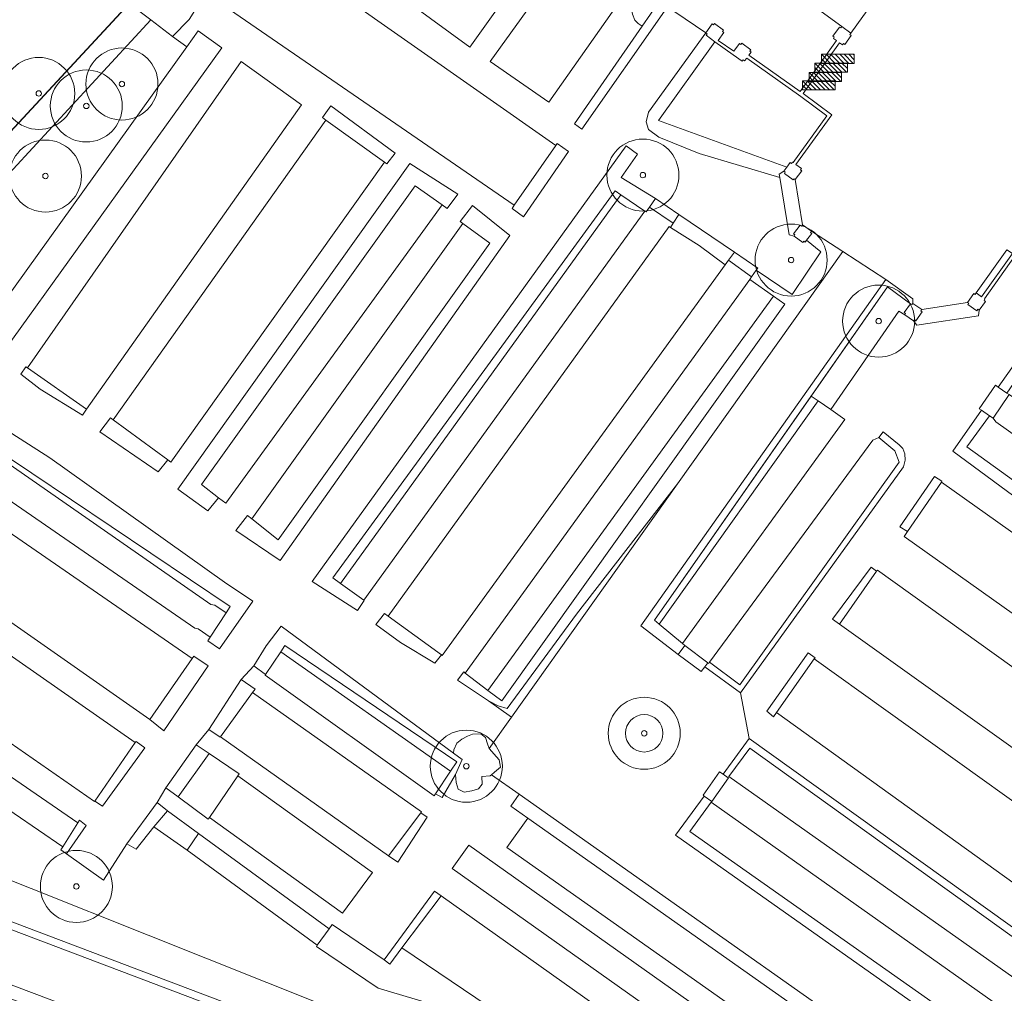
# Model space of a CAD drawing. Header units: metres. Extents: x 187482 to 189800, y 333582 to 335019.
# Tile 207 of 256: x 189531 to 189599, y 334055 to 334123. Entities that reach past the tile are written whole.
import ezdxf

# ---------------------------------------------------------------- set-up
doc = ezdxf.new("R2010")
doc.units = ezdxf.units.M
doc.layers.get('0').update_dxf_attribs({"color": 252, "lineweight": 18})
for name, color, linetype, lineweight in [('B-WE-GR-BEPLANTING_CULTUUR_BODEMBEDEKKER-GV', 252, 'Continuous', 18), ('B-WE-GR-BEPLANTING_CULTUUR_BOSPLANTSOEN-GV', 252, 'Continuous', 18), ('B-WE-GR-BEPLANTING_CULTUUR_HEESTERS-GV', 252, 'Continuous', 18), ('B-WE-GR-BOOM-S', 252, 'Continuous', 18), ('B-WE-GR-HAAG-G', 252, 'GR-HAAG1-SO', 18), ('B-WE-IE-MEUBILAIR_WEGMEUBILAIR-S', 252, 'Continuous', 18), ('B-WE-IE-TERREINAFSCHEIDING_KUNSTMATIG_HEKWERK-G', 252, 'IE-TERREINAFSCHEIDING_KUNSTMATIG-SO', 18), ('B-WE-IE-TERREINAFSCHEIDING_KUNSTMATIG_MUUR-G', 252, 'IE-TERREINAFSCHEIDING_KUNSTMATIG-SO', 18), ('B-WE-IE-TERREINAFSCHEIDING_KUNSTMATIG_MUUR-GV', 252, 'Continuous', 18), ('B-WE-OG-TERREIN_BEGROEID-GV', 252, 'Continuous', 18), ('B-WE-OG-WATER_GREPPEL-GV', 252, 'Continuous', 18), ('B-WE-OG-WEG-GV', 252, 'Continuous', 18), ('B-WE-VH-GESLOTENVERHARDING_ASFALT-GV', 252, 'Continuous', 18), ('B-WE-VH-GESLOTENVERHARDING_BETON-GV', 252, 'Continuous', 18), ('B-WE-VH-HALFVERHARDING_GRIND-GV', 252, 'Continuous', 18), ('B-WE-VH-ONVERHARD-GV', 252, 'Continuous', 18), ('B-WE-VH-ONVERHARD_ZAND-GV', 252, 'Continuous', 18), ('B-WE-VH-OPENVERHARDING_BETONSTRAATSTEEN-GV', 252, 'Continuous', 18), ('B-WE-VH-OPENVERHARDING_STRAATBAKSTEEN-GV', 252, 'Continuous', 18), ('B-WE-VH-OPENVERHARDING_TEGEL-GV', 252, 'Continuous', 18)]:
    doc.layers.add(name, color=color, linetype=linetype, lineweight=lineweight)
doc.linetypes.add('GR-HAAG1-SO', pattern='A,6,[176,NLCS.SHX,S=0.125,R=0,X=0,Y=0],-2', length=8)
doc.linetypes.add('IE-TERREINAFSCHEIDING_KUNSTMATIG-SO', pattern='A,4,[82,NLCS.SHX,S=0.75,R=90,X=0,Y=0],4,-2', length=10)

# ---------------------------------------------------------------- blocks, each defined once
blk = doc.blocks.new('SIE-WEG_FIETSREK-SO')
for p, q in [((-4.5, 1.25), (-2, -1.25)), ((-4.5, 0), (-3.25, -1.25)), ((-3.25, 1.25), (-0.75, -1.25)), ((-2, 1.25), (0.5, -1.25)), ((-0.75, 1.25), (1.75, -1.25)), ((0.5, 1.25), (3, -1.25)), ((1.76, 1.25), (4.26, -1.25)), ((3.01, 1.25), (4.5, -0.24)), ((4.26, 1.25), (4.5, 1.01))]:
    blk.add_line(p, q)
at = {"flags": 128}
blk.add_lwpolyline([(4.51, -1.25), (-4.51, -1.25), (-4.51, 1.25), (4.51, 1.25), (4.51, -1.25)], close=True, dxfattribs=at)
blk = doc.blocks.new('SGR-BOOM_GBKN-SO')
at = {"color": 0, "linetype": 'ByBlock', "lineweight": 18}
for radius in [2, 0.15]:
    blk.add_circle((0, 0), radius, dxfattribs=at)

msp = doc.modelspace()

# ---------------------------------------------------------------- linework, layer by layer
at = {"layer": 'B-WE-GR-BEPLANTING_CULTUUR_BODEMBEDEKKER-GV', "flags": 128}
for points in [[(189523.299, 334102.713), (189523.294, 334103.248), (189523.581, 334103.693), (189527.783, 334101.024), (189542.112, 334120.987), (189541.126, 334121.703), (189539.623, 334122.852), (189502.753, 334082.876), (189509.274, 334082)], [(189578.772, 334121.331), (189574.842, 334115.859), (189583.765, 334112.633), (189583.999, 334112.947), (189584.086, 334112.887), (189584.156, 334112.974), (189584.188, 334112.951), (189586.53, 334116.201), (189584.738, 334117.532), (189580.975, 334120.205), (189580.825, 334120.003), (189580.733, 334120.071), (189580.664, 334119.979), (189580.046, 334120.437)], [(189543.687, 334067.482), (189545.662, 334070.375), (189545.754, 334070.509), (189543.678, 334071.935), (189541.521, 334068.92), (189543.603, 334067.359)], [(189539.816, 334066.839), (189542.13, 334065.205), (189542.922, 334066.364), (189540.785, 334067.939)]]:
    msp.add_lwpolyline(points, close=True, dxfattribs=at)
at = {"layer": 'B-WE-GR-BEPLANTING_CULTUUR_BOSPLANTSOEN-GV', "flags": 128}
msp.add_lwpolyline([(189553.778, 334140.886), (189554.387, 334141.566), (189549.545, 334146.011), (189543.348, 334139.163), (189538.61, 334134.078), (189529.364, 334123.676), (189522.777, 334116.742), (189515.611, 334107.265), (189508.561, 334099.984), (189497.928, 334088.774), (189493.074, 334084.035), (189488.798, 334086.809), (189483.598, 334090.392), (189476.509, 334093.386), (189476.487, 334093.367), (189475.869, 334092.83), (189475.26, 334090.22), (189476.478, 334087.698), (189482.125, 334083.49), (189483.994, 334084.736), (189495.03, 334077.528), (189496.204, 334078.795), (189538.121, 334124)], close=True, dxfattribs=at)
at = {"layer": 'B-WE-GR-BEPLANTING_CULTUUR_HEESTERS-GV', "flags": 128}
for points in [[(189548.854, 334130.017), (189554.279, 334137.866), (189555.158, 334138.944), (189555.626, 334139.585), (189553.778, 334140.886), (189538.121, 334124), (189539.623, 334122.852), (189541.126, 334121.703), (189542.271, 334122.881), (189545.502, 334128.032)], [(189574.869, 334124.084), (189573.93, 334124.736), (189573.572, 334124.999), (189573.334, 334124.67), (189573.134, 334124.232), (189572.982, 334123.637), (189573.053, 334123.247), (189573.22, 334122.838), (189573.447, 334122.602), (189573.708, 334122.409)], [(189539.623, 334122.852), (189538.121, 334124), (189496.204, 334078.795), (189498.035, 334077.76), (189502.753, 334082.876)], [(189575.426, 334123.687), (189575.205, 334123.851), (189574.869, 334124.084), (189573.708, 334122.409), (189569.022, 334115.647), (189569.532, 334115.263)], [(189574.842, 334115.859), (189578.772, 334121.331), (189578.154, 334121.789), (189578.222, 334121.882), (189578.13, 334121.95), (189574.168, 334116.444), (189573.997, 334115.78), (189574.148, 334115.235), (189574.882, 334114.718), (189577.674, 334113.583), (189583.264, 334111.92), (189583.226, 334112.151), (189583.555, 334112.351), (189583.765, 334112.633)], [(189552.108, 334116.884), (189551.533, 334116.074), (189551.773, 334115.901), (189555.833, 334112.973), (189555.992, 334112.858), (189556.579, 334113.603)], [(189568.614, 334113.72), (189567.824, 334114.264), (189567.732, 334114.132), (189564.843, 334109.994), (189564.686, 334109.769), (189565.48, 334109.191)], [(189571.838, 334110.977), (189572.244, 334110.703), (189573.906, 334109.579), (189573.988, 334109.524), (189574.229, 334109.85), (189574.64, 334110.453), (189572.26, 334111.92), (189573.389, 334113.542), (189572.609, 334114.108), (189550.814, 334083.857), (189553.951, 334081.85), (189554.432, 334082.544), (189554.395, 334082.571), (189552.778, 334083.735), (189552.253, 334084.113)], [(189557.957, 334111.342), (189559.845, 334110.016), (189560.196, 334109.769), (189560.925, 334110.75), (189557.587, 334112.888), (189541.497, 334090.276), (189543.571, 334088.779), (189544.319, 334089.668), (189543.129, 334090.594)], [(189564.531, 334107.881), (189561.947, 334109.967), (189561.088, 334108.847), (189561.275, 334108.712), (189563.148, 334107.355), (189548.45, 334086.756), (189546.619, 334088.212), (189546.319, 334088.451), (189545.514, 334087.418), (189548.586, 334085.318)], [(189576.274, 334109.342), (189575.861, 334108.737), (189575.682, 334108.448), (189577.67, 334107.187), (189579.482, 334105.844), (189579.719, 334106.178), (189580.122, 334106.736)], [(189576.165, 334090.639), (189587.64, 334106.771), (189585.468, 334108.176), (189585.407, 334108.088), (189585.491, 334108.026), (189585.135, 334107.555), (189586.114, 334106.749), (189584.14, 334103.779), (189581.642, 334105.478), (189581.314, 334105.025), (189581.188, 334104.826), (189582.826, 334103.677), (189583.619, 334103.12), (189563.971, 334075.573), (189563.013, 334076.305), (189561.43, 334077.514), (189561.333, 334077.588), (189560.896, 334077.02), (189563.043, 334075.579), (189563.734, 334075.235), (189564.353, 334075.047), (189569.165, 334081.595)], [(189592.498, 334103.17), (189592.516, 334103.497), (189590.622, 334104.828), (189573.626, 334080.784), (189576.218, 334078.804), (189576.682, 334079.429), (189576.521, 334079.563), (189574.902, 334080.912), (189574.582, 334081.179), (189585.439, 334096.727), (189590.735, 334104.312), (189592.348, 334103.143), (189592.425, 334103.085)], [(189591.939, 334102.388), (189591.989, 334102.466), (189591.905, 334102.538), (189592.348, 334103.143), (189590.735, 334104.312), (189585.439, 334096.727), (189585.94, 334096.413), (189586.812, 334095.8), (189591.542, 334102.624)], [(189531.051, 334098.702), (189530.943, 334098.778), (189530.586, 334098.253), (189531.941, 334097.216), (189534.872, 334095.412), (189535.15, 334095.83)], [(189600.164, 334098.593), (189600.229, 334098.688), (189599.662, 334099.101), (189598.42, 334097.36), (189599.037, 334096.941)], [(189532.604, 334092.453), (189524.749, 334097.466), (189522.509, 334094.525), (189523.261, 334094.007), (189524.513, 334095.675), (189524.849, 334096.123), (189525.819, 334095.098), (189545.126, 334082.121), (189544.838, 334081.68), (189543.737, 334079.993), (189543.584, 334079.759), (189544.387, 334079.182), (189546.707, 334082.502), (189544.733, 334083.824)], [(189585.439, 334096.727), (189574.582, 334081.179), (189574.902, 334080.912), (189585.94, 334096.413)], [(189537.011, 334095.08), (189536.824, 334095.217), (189536.089, 334094.265), (189540.138, 334091.484), (189540.803, 334092.302)], [(189607.565, 334085.411), (189604.426, 334087.589), (189602.244, 334088.966), (189600.075, 334090.468), (189596.254, 334093.223), (189597.835, 334095.369), (189597.271, 334095.75), (189595.285, 334092.912), (189599.526, 334089.783), (189603.125, 334087.16), (189607.721, 334084.068), (189609.771, 334082.833), (189614.907, 334079.363), (189620.035, 334075.729), (189620.408, 334076.252), (189610.891, 334082.774)], [(189591.866, 334091.827), (189591.972, 334092.279), (189591.956, 334092.72), (189591.818, 334093.096), (189591.555, 334093.36), (189590.451, 334094.267), (189590.142, 334093.874), (189591.258, 334092.934), (189591.558, 334092.158), (189580.496, 334076.694), (189578.393, 334078.257), (189578.34, 334078.185), (189578.288, 334078.224), (189578.064, 334077.937), (189580.552, 334076.139)], [(189594.484, 334090.759), (189594.527, 334090.821), (189594.005, 334091.152), (189591.612, 334087.664), (189592.134, 334087.333)], [(189576.165, 334090.639), (189569.165, 334081.595), (189564.353, 334075.047), (189563.734, 334075.235), (189563.043, 334075.579), (189564.643, 334074.441)], [(189589.994, 334084.59), (189589.611, 334084.871), (189586.928, 334081.244), (189587.417, 334080.909)], [(189556.085, 334081.459), (189555.825, 334081.648), (189555.242, 334080.874), (189556.94, 334079.623), (189559.334, 334078.186), (189559.781, 334078.765)], [(189548.667, 334080.756), (189547.621, 334079.411), (189546.778, 334078.014), (189547.586, 334077.416), (189548.631, 334078.991), (189548.918, 334079.423), (189560.856, 334071.344), (189560.426, 334070.701), (189559.372, 334069.128), (189559.849, 334068.878), (189560.766, 334070.477), (189561.225, 334071.517), (189560.629, 334071.956)], [(189585.668, 334078.496), (189585.719, 334078.569), (189585.25, 334078.926), (189582.37, 334074.864), (189582.843, 334074.473), (189583.046, 334074.762)], [(189543.609, 334078.004), (189542.609, 334078.674), (189542.495, 334078.511), (189539.547, 334074.282), (189540.522, 334073.511)], [(189546.67, 334076.155), (189546.849, 334076.403), (189545.893, 334077.063), (189543.65, 334073.602), (189544.436, 334073.053), (189544.459, 334073.084)], [(189539.192, 334072.31), (189538.593, 334072.766), (189538.54, 334072.689), (189535.743, 334068.628), (189536.257, 334068.277)], [(189581.144, 334072.974), (189579.345, 334070.487), (189579.687, 334070.247), (189579.745, 334070.325), (189581.199, 334072.291), (189604.822, 334055.341), (189605.146, 334055.781)], [(189543.678, 334071.935), (189542.765, 334072.531), (189540.667, 334069.55), (189541.521, 334068.92)], [(189540.785, 334067.939), (189540.055, 334068.529), (189537.963, 334065.658), (189538.596, 334065.289), (189539.816, 334066.839)], [(189565.184, 334069.096), (189564.606, 334068.279), (189565.784, 334067.448), (189597.963, 334044.748), (189598.444, 334044.409), (189599.02, 334045.226)], [(189577.03, 334066.509), (189578.518, 334068.55), (189578.554, 334068.599), (189578.018, 334068.974), (189576.029, 334066.261), (189601.369, 334048.379), (189601.856, 334049.01), (189601.333, 334049.378)], [(189558.796, 334067.499), (189558.349, 334067.808), (189556.111, 334064.817), (189556.752, 334064.391)], [(189535.131, 334066.919), (189534.676, 334067.289), (189534.563, 334067.111), (189533.51, 334065.446), (189533.378, 334065.238), (189533.758, 334064.954)], [(189559.767, 334062.056), (189559.305, 334062.379), (189555.818, 334057.597), (189556.197, 334057.312), (189557.039, 334058.431)], [(189557.039, 334058.431), (189556.197, 334057.312), (189555.818, 334057.597), (189552.201, 334060.059), (189551.985, 334059.757), (189551.174, 334058.625), (189551.11, 334058.535), (189555.395, 334055.628), (189558.818, 334054.613), (189590.529, 334034.079), (189590.767, 334034.447), (189591.35, 334035.257)]]:
    msp.add_lwpolyline(points, close=True, dxfattribs=at)
for points in [[(189558.818, 334054.613), (189555.395, 334055.628), (189551.11, 334058.535), (189551.174, 334058.625), (189542.13, 334065.205), (189539.816, 334066.839), (189538.596, 334065.289), (189537.963, 334065.658), (189536.345, 334063.138), (189533.758, 334064.954), (189533.378, 334065.238), (189533.51, 334065.446), (189513.227, 334079.328)], [(189506.693, 334072.364), (189564.016, 334049.502)]]:
    msp.add_lwpolyline(points, dxfattribs=at)
at = {"layer": 'B-WE-GR-HAAG-G', "ltscale": 0.2, "flags": 128}
for points in [[(189574.869, 334124.084), (189573.708, 334122.409)], [(189569.532, 334115.263), (189575.426, 334123.687)], [(189541.126, 334121.703), (189542.271, 334122.881)], [(189573.708, 334122.409), (189569.022, 334115.647)], [(189574.168, 334116.444), (189578.13, 334121.95)], [(189574.842, 334115.859), (189578.772, 334121.331)], [(189552.108, 334116.884), (189551.533, 334116.074)], [(189556.579, 334113.603), (189552.108, 334116.884)], [(189573.997, 334115.78), (189574.168, 334116.444)], [(189551.533, 334116.074), (189551.773, 334115.901)], [(189551.773, 334115.901), (189555.833, 334112.973)], [(189569.022, 334115.647), (189569.532, 334115.263)], [(189574.148, 334115.235), (189573.997, 334115.78)], [(189583.765, 334112.633), (189574.842, 334115.859)], [(189574.882, 334114.718), (189574.148, 334115.235)], [(189567.824, 334114.264), (189567.732, 334114.132)], [(189568.614, 334113.72), (189567.824, 334114.264)], [(189577.674, 334113.583), (189574.882, 334114.718)], [(189572.609, 334114.108), (189550.814, 334083.857)], [(189555.992, 334112.858), (189556.579, 334113.603)], [(189567.732, 334114.132), (189564.843, 334109.994)], [(189565.48, 334109.191), (189568.614, 334113.72)], [(189573.389, 334113.542), (189572.609, 334114.108)], [(189583.264, 334111.92), (189577.674, 334113.583)], [(189541.497, 334090.276), (189557.587, 334112.888)], [(189555.833, 334112.973), (189555.992, 334112.858)], [(189557.587, 334112.888), (189560.925, 334110.75)], [(189572.26, 334111.92), (189573.389, 334113.542)], [(189574.64, 334110.453), (189572.26, 334111.92)], [(189557.957, 334111.342), (189543.129, 334090.594)], [(189552.253, 334084.113), (189571.838, 334110.977)], [(189559.845, 334110.016), (189557.957, 334111.342)], [(189571.838, 334110.977), (189572.244, 334110.703)], [(189560.925, 334110.75), (189560.196, 334109.769)], [(189572.244, 334110.703), (189573.906, 334109.579)], [(189574.229, 334109.85), (189574.64, 334110.453)], [(189560.196, 334109.769), (189559.845, 334110.016)], [(189561.947, 334109.967), (189561.088, 334108.847)], [(189564.531, 334107.881), (189561.947, 334109.967)], [(189564.843, 334109.994), (189564.686, 334109.769)], [(189564.686, 334109.769), (189565.48, 334109.191)], [(189573.906, 334109.579), (189573.988, 334109.524)], [(189573.988, 334109.524), (189574.229, 334109.85)], [(189561.088, 334108.847), (189561.275, 334108.712)], [(189576.274, 334109.342), (189580.122, 334106.736)], [(189561.275, 334108.712), (189563.148, 334107.355)], [(189575.861, 334108.737), (189575.682, 334108.448)], [(189575.682, 334108.448), (189577.67, 334107.187)], [(189548.586, 334085.318), (189564.531, 334107.881)], [(189585.135, 334107.555), (189586.114, 334106.749)], [(189563.148, 334107.355), (189548.45, 334086.756)], [(189577.67, 334107.187), (189579.482, 334105.844)], [(189586.114, 334106.749), (189584.14, 334103.779)], [(189579.482, 334105.844), (189579.719, 334106.178)], [(189584.14, 334103.779), (189581.642, 334105.478)], [(189581.314, 334105.025), (189581.188, 334104.826)], [(189581.188, 334104.826), (189582.826, 334103.677)], [(189592.516, 334103.497), (189590.622, 334104.828)], [(189590.735, 334104.312), (189574.582, 334081.179)], [(189592.348, 334103.143), (189590.735, 334104.312)], [(189582.826, 334103.677), (189583.619, 334103.12)], [(189592.498, 334103.17), (189592.516, 334103.497)], [(189583.619, 334103.12), (189563.971, 334075.573)], [(189530.943, 334098.778), (189530.586, 334098.253)], [(189531.051, 334098.702), (189530.943, 334098.778)], [(189535.15, 334095.83), (189531.051, 334098.702)], [(189599.662, 334099.101), (189598.42, 334097.36)], [(189530.586, 334098.253), (189531.941, 334097.216)], [(189532.604, 334092.453), (189524.749, 334097.466)], [(189531.941, 334097.216), (189534.872, 334095.412)], [(189534.872, 334095.412), (189535.15, 334095.83)], [(189536.824, 334095.217), (189536.089, 334094.265)], [(189537.011, 334095.08), (189536.824, 334095.217)], [(189595.285, 334092.912), (189597.271, 334095.75)], [(189597.835, 334095.369), (189596.254, 334093.223)], [(189525.819, 334095.098), (189545.126, 334082.121)], [(189540.803, 334092.302), (189537.011, 334095.08)], [(189536.089, 334094.265), (189540.138, 334091.484)], [(189590.451, 334094.267), (189590.142, 334093.874)], [(189590.142, 334093.874), (189591.258, 334092.934)], [(189591.555, 334093.36), (189590.451, 334094.267)], [(189591.818, 334093.096), (189591.555, 334093.36)], [(189591.956, 334092.72), (189591.818, 334093.096)], [(189596.254, 334093.223), (189600.075, 334090.468)], [(189544.733, 334083.824), (189532.604, 334092.453)], [(189591.258, 334092.934), (189591.558, 334092.158)], [(189591.972, 334092.279), (189591.956, 334092.72)], [(189599.526, 334089.783), (189595.285, 334092.912)], [(189540.138, 334091.484), (189540.803, 334092.302)], [(189591.558, 334092.158), (189580.496, 334076.694)], [(189580.552, 334076.139), (189591.866, 334091.827)], [(189591.866, 334091.827), (189591.972, 334092.279)], [(189594.005, 334091.152), (189591.612, 334087.664)], [(189594.527, 334090.821), (189594.005, 334091.152)], [(189543.129, 334090.594), (189544.319, 334089.668)], [(189569.165, 334081.595), (189576.165, 334090.639)], [(189592.134, 334087.333), (189594.484, 334090.759)], [(189594.484, 334090.759), (189594.527, 334090.821)], [(189543.571, 334088.779), (189541.497, 334090.276)], [(189544.319, 334089.668), (189543.571, 334088.779)], [(189546.319, 334088.451), (189545.514, 334087.418)], [(189546.619, 334088.212), (189546.319, 334088.451)], [(189548.45, 334086.756), (189546.619, 334088.212)], [(189591.612, 334087.664), (189592.134, 334087.333)], [(189545.514, 334087.418), (189548.586, 334085.318)], [(189589.611, 334084.871), (189586.928, 334081.244)], [(189589.994, 334084.59), (189589.611, 334084.871)], [(189587.417, 334080.909), (189589.994, 334084.59)], [(189546.707, 334082.502), (189544.733, 334083.824)], [(189550.814, 334083.857), (189553.951, 334081.85)], [(189552.778, 334083.735), (189552.253, 334084.113)], [(189554.395, 334082.571), (189552.778, 334083.735)], [(189544.387, 334079.182), (189546.707, 334082.502)], [(189545.126, 334082.121), (189544.838, 334081.68)], [(189553.951, 334081.85), (189554.432, 334082.544)], [(189554.432, 334082.544), (189554.395, 334082.571)], [(189544.838, 334081.68), (189543.737, 334079.993)], [(189555.825, 334081.648), (189555.242, 334080.874)], [(189556.085, 334081.459), (189555.825, 334081.648)], [(189559.781, 334078.765), (189556.085, 334081.459)], [(189564.353, 334075.047), (189569.165, 334081.595)], [(189548.667, 334080.756), (189547.621, 334079.411)], [(189560.629, 334071.956), (189548.667, 334080.756)], [(189555.242, 334080.874), (189556.94, 334079.623)], [(189574.582, 334081.179), (189574.902, 334080.912)], [(189574.902, 334080.912), (189576.521, 334079.563)], [(189586.928, 334081.244), (189587.417, 334080.909)], [(189543.737, 334079.993), (189543.584, 334079.759)], [(189543.584, 334079.759), (189544.387, 334079.182)], [(189547.621, 334079.411), (189546.778, 334078.014)], [(189548.631, 334078.991), (189548.918, 334079.423)], [(189548.918, 334079.423), (189560.856, 334071.344)], [(189556.94, 334079.623), (189559.334, 334078.186)], [(189576.521, 334079.563), (189576.682, 334079.429)], [(189547.586, 334077.416), (189548.631, 334078.991)], [(189559.334, 334078.186), (189559.781, 334078.765)], [(189585.25, 334078.926), (189582.37, 334074.864)], [(189585.719, 334078.569), (189585.25, 334078.926)], [(189542.495, 334078.511), (189539.547, 334074.282)], [(189542.609, 334078.674), (189542.495, 334078.511)], [(189543.609, 334078.004), (189542.609, 334078.674)], [(189580.496, 334076.694), (189578.393, 334078.257)], [(189583.046, 334074.762), (189585.668, 334078.496)], [(189585.668, 334078.496), (189585.719, 334078.569)], [(189540.522, 334073.511), (189543.609, 334078.004)], [(189546.778, 334078.014), (189547.586, 334077.416)], [(189561.333, 334077.588), (189560.896, 334077.02)], [(189561.43, 334077.514), (189561.333, 334077.588)], [(189563.013, 334076.305), (189561.43, 334077.514)], [(189578.064, 334077.937), (189580.552, 334076.139)], [(189543.65, 334073.602), (189545.893, 334077.063)], [(189545.893, 334077.063), (189546.849, 334076.403)], [(189560.896, 334077.02), (189563.043, 334075.579)], [(189546.67, 334076.155), (189544.459, 334073.084)], [(189546.849, 334076.403), (189546.67, 334076.155)], [(189563.971, 334075.573), (189563.013, 334076.305)], [(189563.043, 334075.579), (189563.734, 334075.235)], [(189563.734, 334075.235), (189564.353, 334075.047)], [(189582.37, 334074.864), (189582.843, 334074.473)], [(189582.843, 334074.473), (189583.046, 334074.762)], [(189539.547, 334074.282), (189540.522, 334073.511)], [(189544.436, 334073.053), (189543.65, 334073.602)], [(189538.54, 334072.689), (189535.743, 334068.628)], [(189538.593, 334072.766), (189538.54, 334072.689)], [(189539.192, 334072.31), (189538.593, 334072.766)], [(189544.459, 334073.084), (189544.436, 334073.053)], [(189581.144, 334072.974), (189579.345, 334070.487)], [(189605.146, 334055.781), (189581.144, 334072.974)], [(189536.257, 334068.277), (189539.192, 334072.31)], [(189542.765, 334072.531), (189540.667, 334069.55)], [(189541.521, 334068.92), (189543.678, 334071.935)], [(189543.678, 334071.935), (189542.765, 334072.531)], [(189561.225, 334071.517), (189560.629, 334071.956)], [(189579.745, 334070.325), (189581.199, 334072.291)], [(189581.199, 334072.291), (189604.822, 334055.341)], [(189560.856, 334071.344), (189560.426, 334070.701)], [(189560.766, 334070.477), (189561.225, 334071.517)], [(189560.426, 334070.701), (189559.372, 334069.128)], [(189559.849, 334068.878), (189560.766, 334070.477)], [(189579.687, 334070.247), (189579.745, 334070.325)], [(189540.667, 334069.55), (189541.521, 334068.92)], [(189535.743, 334068.628), (189536.257, 334068.277)], [(189540.055, 334068.529), (189537.963, 334065.658)], [(189540.785, 334067.939), (189540.055, 334068.529)], [(189559.372, 334069.128), (189559.849, 334068.878)], [(189564.606, 334068.279), (189565.184, 334069.096)], [(189578.518, 334068.55), (189577.03, 334066.509)], [(189578.554, 334068.599), (189578.518, 334068.55)], [(189539.816, 334066.839), (189540.785, 334067.939)], [(189556.111, 334064.817), (189558.349, 334067.808)], [(189558.349, 334067.808), (189558.796, 334067.499)], [(189565.784, 334067.448), (189564.606, 334068.279)], [(189534.563, 334067.111), (189533.51, 334065.446)], [(189534.676, 334067.289), (189534.563, 334067.111)], [(189535.131, 334066.919), (189534.676, 334067.289)], [(189558.796, 334067.499), (189556.752, 334064.391)], [(189597.963, 334044.748), (189565.784, 334067.448)], [(189533.758, 334064.954), (189535.131, 334066.919)], [(189538.596, 334065.289), (189539.816, 334066.839)], [(189542.13, 334065.205), (189539.816, 334066.839)], [(189577.03, 334066.509), (189601.333, 334049.378)], [(189533.51, 334065.446), (189533.378, 334065.238)], [(189533.758, 334064.954), (189533.378, 334065.238)], [(189537.963, 334065.658), (189536.345, 334063.138)], [(189537.963, 334065.658), (189538.596, 334065.289)], [(189536.345, 334063.138), (189533.758, 334064.954)], [(189556.752, 334064.391), (189556.111, 334064.817)], [(189559.767, 334062.056), (189557.039, 334058.431)], [(189551.174, 334058.625), (189551.11, 334058.535)], [(189555.395, 334055.628), (189551.11, 334058.535)], [(189557.039, 334058.431), (189556.197, 334057.312)], [(189556.197, 334057.312), (189555.818, 334057.597)], [(189558.818, 334054.613), (189555.395, 334055.628)]]:
    msp.add_lwpolyline(points, dxfattribs=at)
at = {"layer": 'B-WE-IE-TERREINAFSCHEIDING_KUNSTMATIG_HEKWERK-G', "ltscale": 0.2, "flags": 128}
for points in [[(189553.778, 334140.886), (189495.03, 334077.528)], [(189588.196, 334121.936), (189592.437, 334127.822)], [(189575.985, 334123.416), (189578.13, 334121.95)], [(189564.016, 334049.502), (189506.693, 334072.364)]]:
    msp.add_lwpolyline(points, dxfattribs=at)
at = {"layer": 'B-WE-IE-TERREINAFSCHEIDING_KUNSTMATIG_MUUR-G', "ltscale": 0.2, "flags": 128}
for points in [[(189578.13, 334121.95), (189578.589, 334122.569)], [(189578.589, 334122.569), (189578.681, 334122.5)], [(189578.681, 334122.5), (189578.75, 334122.593)], [(189578.75, 334122.593), (189579.368, 334122.134)], [(189578.222, 334121.882), (189578.13, 334121.95)], [(189578.154, 334121.789), (189578.222, 334121.882)], [(189578.772, 334121.331), (189578.154, 334121.789)], [(189579.392, 334121.973), (189578.992, 334121.433)], [(189579.368, 334122.134), (189579.299, 334122.042)], [(189579.299, 334122.042), (189579.392, 334121.973)], [(189586.962, 334121.73), (189587.409, 334122.357)], [(189587.409, 334122.357), (189587.503, 334122.29)], [(189587.503, 334122.29), (189587.569, 334122.384)], [(189587.569, 334122.384), (189588.196, 334121.936)], [(189588.223, 334121.776), (189587.775, 334121.149)], [(189588.196, 334121.936), (189588.129, 334121.843)], [(189588.129, 334121.843), (189588.223, 334121.776)], [(189580.046, 334120.437), (189578.772, 334121.331)], [(189578.992, 334121.433), (189580.077, 334120.672)], [(189580.077, 334120.672), (189580.481, 334121.217)], [(189580.481, 334121.217), (189580.574, 334121.149)], [(189580.574, 334121.149), (189580.642, 334121.241)], [(189580.642, 334121.241), (189581.26, 334120.782)], [(189584.681, 334117.882), (189587.211, 334121.411)], [(189587.415, 334121.265), (189584.883, 334117.735)], [(189587.055, 334121.664), (189586.962, 334121.73)], [(189586.988, 334121.57), (189587.055, 334121.664)], [(189587.211, 334121.411), (189586.988, 334121.57)], [(189587.615, 334121.122), (189587.415, 334121.265)], [(189587.682, 334121.216), (189587.615, 334121.122)], [(189587.775, 334121.149), (189587.682, 334121.216)], [(189580.664, 334119.979), (189580.046, 334120.437)], [(189581.284, 334120.621), (189581.127, 334120.41)], [(189581.127, 334120.41), (189584.681, 334117.882)], [(189581.26, 334120.782), (189581.191, 334120.69)], [(189581.191, 334120.69), (189581.284, 334120.621)], [(189580.733, 334120.071), (189580.664, 334119.979)], [(189580.825, 334120.003), (189580.733, 334120.071)], [(189580.975, 334120.205), (189580.825, 334120.003)], [(189584.738, 334117.532), (189580.975, 334120.205)], [(189584.883, 334117.735), (189586.878, 334116.257)], [(189586.53, 334116.201), (189584.738, 334117.532)], [(189584.188, 334112.951), (189586.53, 334116.201)], [(189586.878, 334116.257), (189584.393, 334112.808)], [(189583.765, 334112.633), (189583.999, 334112.947)], [(189583.999, 334112.947), (189584.086, 334112.887)], [(189584.086, 334112.887), (189584.156, 334112.974)], [(189584.156, 334112.974), (189584.188, 334112.951)], [(189583.555, 334112.351), (189583.765, 334112.633)], [(189583.647, 334112.273), (189583.555, 334112.351)], [(189583.589, 334112.199), (189583.647, 334112.273)], [(189584.191, 334111.742), (189583.589, 334112.199)], [(189584.794, 334112.381), (189584.34, 334111.774)], [(189584.393, 334112.808), (189584.773, 334112.541)], [(189584.773, 334112.541), (189584.709, 334112.448)], [(189584.709, 334112.448), (189584.794, 334112.381)], [(189584.26, 334111.827), (189584.191, 334111.742)], [(189584.34, 334111.774), (189584.26, 334111.827)], [(189584.231, 334108), (189584.693, 334108.608)], [(189584.693, 334108.608), (189584.779, 334108.544)], [(189584.779, 334108.544), (189584.85, 334108.631)], [(189584.85, 334108.631), (189585.468, 334108.176)], [(189585.468, 334108.176), (189585.407, 334108.088)], [(189585.407, 334108.088), (189585.491, 334108.026)], [(189584.32, 334107.929), (189584.231, 334108)], [(189584.259, 334107.836), (189584.32, 334107.929)], [(189584.878, 334107.39), (189584.259, 334107.836)], [(189584.95, 334107.482), (189584.878, 334107.39)], [(189585.037, 334107.425), (189584.95, 334107.482)], [(189585.135, 334107.555), (189585.037, 334107.425)], [(189585.491, 334108.026), (189585.135, 334107.555)], [(189599.423, 334106.631), (189597.279, 334103.632)], [(189597.47, 334103.494), (189599.617, 334106.489)], [(189596.736, 334103.854), (189596.296, 334103.242)], [(189596.827, 334103.797), (189596.736, 334103.854)], [(189596.897, 334103.903), (189596.827, 334103.797)], [(189597.279, 334103.632), (189596.897, 334103.903)], [(189597.109, 334102.706), (189597.54, 334103.307)], [(189597.447, 334103.377), (189597.512, 334103.461)], [(189597.54, 334103.307), (189597.447, 334103.377)], [(189597.512, 334103.461), (189597.47, 334103.494)], [(189592.348, 334103.143), (189591.905, 334102.538)], [(189592.425, 334103.085), (189592.348, 334103.143)], [(189592.498, 334103.17), (189592.425, 334103.085)], [(189593.125, 334102.739), (189592.498, 334103.17)], [(189593.068, 334102.652), (189593.125, 334102.739)], [(189593.161, 334102.584), (189593.068, 334102.652)], [(189596.296, 334103.242), (189596.382, 334103.182)], [(189596.382, 334103.182), (189596.318, 334103.087)], [(189596.318, 334103.087), (189596.944, 334102.662)], [(189596.944, 334102.662), (189597.017, 334102.762)], [(189597.017, 334102.762), (189597.109, 334102.706)], [(189591.905, 334102.538), (189591.989, 334102.466)], [(189591.989, 334102.466), (189591.939, 334102.388)], [(189591.939, 334102.388), (189592.562, 334101.952)], [(189592.562, 334101.952), (189592.62, 334102.023)], [(189592.62, 334102.023), (189592.705, 334101.966)], [(189592.705, 334101.966), (189593.161, 334102.584)]]:
    msp.add_lwpolyline(points, dxfattribs=at)
at = {"layer": 'B-WE-IE-TERREINAFSCHEIDING_KUNSTMATIG_MUUR-GV', "flags": 128}
for points in [[(189588.129, 334121.843), (189588.196, 334121.936), (189587.569, 334122.384), (189587.503, 334122.29), (189587.409, 334122.357), (189586.962, 334121.73), (189587.055, 334121.664), (189586.988, 334121.57), (189587.211, 334121.411), (189584.681, 334117.882), (189581.127, 334120.41), (189581.284, 334120.621), (189581.191, 334120.69), (189581.26, 334120.782), (189580.642, 334121.241), (189580.574, 334121.149), (189580.481, 334121.217), (189580.077, 334120.672), (189578.992, 334121.433), (189579.392, 334121.973), (189579.299, 334122.042), (189579.368, 334122.134), (189578.75, 334122.593), (189578.681, 334122.5), (189578.589, 334122.569), (189578.13, 334121.95), (189578.222, 334121.882), (189578.154, 334121.789), (189578.772, 334121.331), (189580.046, 334120.437), (189580.664, 334119.979), (189580.733, 334120.071), (189580.825, 334120.003), (189580.975, 334120.205), (189584.738, 334117.532), (189586.53, 334116.201), (189584.188, 334112.951), (189584.156, 334112.974), (189584.086, 334112.887), (189583.999, 334112.947), (189583.765, 334112.633), (189583.555, 334112.351), (189583.647, 334112.273), (189583.589, 334112.199), (189584.191, 334111.742), (189584.26, 334111.827), (189584.34, 334111.774), (189584.794, 334112.381), (189584.709, 334112.448), (189584.773, 334112.541), (189584.393, 334112.808), (189586.878, 334116.257), (189584.883, 334117.735), (189587.415, 334121.265), (189587.615, 334121.122), (189587.682, 334121.216), (189587.775, 334121.149), (189588.223, 334121.776)], [(189585.407, 334108.088), (189585.468, 334108.176), (189584.85, 334108.631), (189584.779, 334108.544), (189584.693, 334108.608), (189584.231, 334108), (189584.32, 334107.929), (189584.259, 334107.836), (189584.878, 334107.39), (189584.95, 334107.482), (189585.037, 334107.425), (189585.135, 334107.555), (189585.491, 334108.026)], [(189593.161, 334102.584), (189593.068, 334102.652), (189593.125, 334102.739), (189592.498, 334103.17), (189592.425, 334103.085), (189592.348, 334103.143), (189591.905, 334102.538), (189591.989, 334102.466), (189591.939, 334102.388), (189592.562, 334101.952), (189592.62, 334102.023), (189592.705, 334101.966)]]:
    msp.add_lwpolyline(points, close=True, dxfattribs=at)
msp.add_lwpolyline([(189599.423, 334106.631), (189597.279, 334103.632), (189596.897, 334103.903), (189596.827, 334103.797), (189596.736, 334103.854), (189596.296, 334103.242), (189596.382, 334103.182), (189596.318, 334103.087), (189596.944, 334102.662), (189597.017, 334102.762), (189597.109, 334102.706), (189597.54, 334103.307), (189597.447, 334103.377), (189597.512, 334103.461), (189597.47, 334103.494), (189599.617, 334106.489)], dxfattribs=at)
at = {"layer": 'B-WE-OG-TERREIN_BEGROEID-GV', "flags": 128}
msp.add_lwpolyline([(189559.767, 334062.056), (189557.039, 334058.431), (189591.35, 334035.257), (189593.433, 334038.154)], close=True, dxfattribs=at)
at = {"layer": 'B-WE-OG-WATER_GREPPEL-GV', "flags": 128}
for points in [[(189506.693, 334072.364), (189506.571, 334072.059), (189505.984, 334072.313), (189506.106, 334072.618), (189504.546, 334073.233), (189504.421, 334072.925), (189503.809, 334073.178), (189503.934, 334073.486), (189495.03, 334077.528), (189483.994, 334084.736), (189482.125, 334083.49), (189482.29, 334082.393), (189493.382, 334075.089), (189492.999, 334074.533), (189494.638, 334073.665), (189496.429, 334072.951), (189548.297, 334053.298)], [(189562.279, 334047.014), (189562.483, 334046.907), (189562.686, 334046.8), (189564.016, 334049.502), (189506.693, 334072.364)]]:
    msp.add_lwpolyline(points, dxfattribs=at)
at = {"layer": 'B-WE-OG-WEG-GV', "flags": 128}
msp.add_lwpolyline([(189549.319, 334048.421), (189541.143, 334051.625), (189519.428, 334059.833), (189502.56, 334065.928), (189502.321, 334065.265), (189513.678, 334061.232), (189523.251, 334057.422), (189542.496, 334050.096), (189549.92, 334047.067), (189557.54, 334043.746), (189563.304, 334040.62), (189568.911, 334036.718), (189569.871, 334037.909)], dxfattribs=at)
at = {"layer": 'B-WE-VH-GESLOTENVERHARDING_ASFALT-GV', "flags": 128}
for points in [[(189585.132, 334124.175), (189587.569, 334122.384), (189588.196, 334121.936), (189592.437, 334127.822), (189591.819, 334128.281), (189589.369, 334130.137)], [(189592.437, 334127.822), (189588.196, 334121.936), (189588.129, 334121.843), (189588.223, 334121.776), (189587.775, 334121.149), (189587.682, 334121.216), (189587.615, 334121.122), (189587.415, 334121.265), (189584.883, 334117.735), (189586.878, 334116.257), (189584.393, 334112.808), (189584.773, 334112.541), (189584.709, 334112.448), (189584.794, 334112.381), (189584.34, 334111.774), (189584.85, 334108.631), (189585.468, 334108.176), (189587.64, 334106.771), (189590.622, 334104.828), (189592.516, 334103.497), (189592.498, 334103.17), (189593.125, 334102.739), (189596.296, 334103.242), (189596.736, 334103.854), (189596.827, 334103.797), (189596.897, 334103.903), (189599.04, 334106.9)], [(189601.369, 334048.379), (189576.029, 334066.261), (189578.018, 334068.974), (189577.944, 334069.026), (189579.093, 334070.663), (189579.345, 334070.487), (189581.144, 334072.974), (189580.552, 334076.139), (189578.064, 334077.937), (189577.811, 334077.614), (189576.218, 334078.804), (189573.626, 334080.784), (189590.622, 334104.828), (189587.64, 334106.771), (189576.165, 334090.639), (189564.643, 334074.441), (189563.104, 334072.278), (189563.119, 334072.241), (189563.433, 334071.893), (189563.806, 334071.478), (189563.879, 334070.975), (189563.48, 334070.625), (189563.256, 334070.456), (189565.184, 334069.096), (189599.02, 334045.226)], [(189569.871, 334037.909), (189573.415, 334035.534), (189593.672, 334021.413), (189594.893, 334020.128), (189594.958, 334019.315), (189594.355, 334018.396), (189601.996, 334013.104), (189605.33, 334017.852), (189575.106, 334038.663), (189566.497, 334044.096), (189557.479, 334048.821), (189548.111, 334052.807), (189496.722, 334072.279), (189496.303, 334072.642), (189494.512, 334073.356), (189492.809, 334074.258), (189489.726, 334070.109), (189491.789, 334069.032), (189496.228, 334068.018), (189500.569, 334066.647), (189502.56, 334065.928), (189519.428, 334059.833), (189541.143, 334051.625), (189549.319, 334048.421)]]:
    msp.add_lwpolyline(points, dxfattribs=at)
at = {"layer": 'B-WE-VH-GESLOTENVERHARDING_ASFALT-GV'}
for points in [[(189573.862, 334072.028, -1), (189573.862, 334074.628)], [(189573.862, 334074.628, -1), (189573.862, 334072.028)]]:
    msp.add_lwpolyline(points, format="xyb", dxfattribs=at)
at = {"layer": 'B-WE-VH-GESLOTENVERHARDING_BETON-GV', "flags": 128}
for points in [[(189599.187, 334096.839), (189599.037, 334096.941), (189598.42, 334097.36), (189598.233, 334097.487), (189597.111, 334095.858), (189597.271, 334095.75), (189597.835, 334095.369), (189598.082, 334095.202)], [(189576.682, 334079.429), (189576.218, 334078.804), (189577.811, 334077.614), (189578.064, 334077.937), (189578.288, 334078.224)], [(189579.707, 334070.233), (189579.687, 334070.247), (189579.345, 334070.487), (189579.093, 334070.663), (189577.944, 334069.026), (189578.018, 334068.974), (189578.554, 334068.599), (189578.559, 334068.595)]]:
    msp.add_lwpolyline(points, close=True, dxfattribs=at)
at = {"layer": 'B-WE-VH-HALFVERHARDING_GRIND-GV', "flags": 128}
for points in [[(189563.126, 334131.472), (189567.142, 334128.517), (189561.749, 334120.963), (189557.66, 334123.944)], [(189564.843, 334109.994), (189544.345, 334124.09), (189545.453, 334125.753), (189546.288, 334126.778), (189547.425, 334128.386), (189567.732, 334114.132), (189567.824, 334114.264), (189568.614, 334113.72), (189565.48, 334109.191), (189564.686, 334109.769)], [(189568.613, 334127.523), (189572.52, 334124.662), (189567.246, 334117.131), (189563.177, 334119.974)], [(189535.15, 334095.83), (189534.872, 334095.412), (189531.941, 334097.216), (189530.586, 334098.253), (189530.943, 334098.778), (189531.051, 334098.702), (189545.885, 334119.953), (189550.083, 334116.96)], [(189555.833, 334112.973), (189541.004, 334092.159), (189540.803, 334092.302), (189540.138, 334091.484), (189536.089, 334094.265), (189536.824, 334095.217), (189537.011, 334095.08), (189551.773, 334115.901), (189551.533, 334116.074), (189552.108, 334116.884), (189556.579, 334113.603), (189555.992, 334112.858)], [(189559.845, 334110.016), (189544.823, 334089.303), (189544.319, 334089.668), (189543.571, 334088.779), (189541.497, 334090.276), (189557.587, 334112.888), (189560.925, 334110.75), (189560.196, 334109.769)], [(189546.619, 334088.212), (189561.275, 334108.712), (189561.088, 334108.847), (189561.947, 334109.967), (189564.531, 334107.881), (189548.586, 334085.318), (189545.514, 334087.418), (189546.319, 334088.451)], [(189597.271, 334095.75), (189597.111, 334095.858), (189598.233, 334097.487), (189598.42, 334097.36), (189599.662, 334099.101), (189600.229, 334098.688), (189600.164, 334098.593), (189624.066, 334081.973), (189622.829, 334080.252), (189599.187, 334096.839), (189598.082, 334095.202), (189598.267, 334094.949), (189621.723, 334078.257), (189620.408, 334076.252), (189620.035, 334075.729), (189614.907, 334079.363), (189609.771, 334082.833), (189607.721, 334084.068), (189603.125, 334087.16), (189599.526, 334089.783), (189595.285, 334092.912)], [(189543.737, 334079.993), (189542.903, 334080.586), (189542.677, 334080.634), (189523.261, 334094.007), (189522.509, 334094.525), (189524.749, 334097.466), (189532.604, 334092.453), (189544.733, 334083.824), (189546.707, 334082.502), (189544.387, 334079.182), (189543.584, 334079.759)], [(189522.152, 334092.536), (189542.495, 334078.511), (189542.609, 334078.674), (189543.609, 334078.004), (189540.522, 334073.511), (189539.547, 334074.282), (189519.301, 334088.445), (189519.177, 334088.267), (189518.543, 334088.632), (189521.522, 334093.156), (189522.251, 334092.678)], [(189611.685, 334072.945), (189591.895, 334086.997), (189592.134, 334087.333), (189591.612, 334087.664), (189594.005, 334091.152), (189594.527, 334090.821), (189594.484, 334090.759), (189614.209, 334076.751), (189614.356, 334076.973), (189614.794, 334076.681), (189612.074, 334072.559), (189611.635, 334072.87)], [(189538.54, 334072.689), (189538.593, 334072.766), (189539.192, 334072.31), (189536.257, 334068.277), (189535.743, 334068.628), (189535.716, 334068.589), (189515.467, 334082.661), (189516.613, 334084.373), (189516.562, 334084.407), (189516.004, 334084.781), (189517.796, 334087.549), (189518.461, 334087.117), (189518.264, 334086.836)], [(189609.934, 334070.406), (189609.994, 334070.487), (189610.371, 334070.214), (189607.653, 334066.51), (189607.263, 334066.786), (189607.233, 334066.743), (189587.417, 334080.909), (189586.928, 334081.244), (189589.611, 334084.871), (189589.994, 334084.59), (189590.044, 334084.66)], [(189605.548, 334064.25), (189605.888, 334064.004), (189603.092, 334060.281), (189602.805, 334060.517), (189602.831, 334060.553), (189583.046, 334074.762), (189582.843, 334074.473), (189582.37, 334074.864), (189585.25, 334078.926), (189585.719, 334078.569), (189585.668, 334078.496)], [(189594.496, 334039.851), (189560.535, 334063.942), (189561.692, 334065.573), (189595.653, 334041.482)]]:
    msp.add_lwpolyline(points, close=True, dxfattribs=at)
for points in [[(189575.985, 334123.416), (189578.13, 334121.95), (189578.589, 334122.569), (189578.681, 334122.5), (189578.75, 334122.593), (189579.368, 334122.134), (189579.299, 334122.042), (189579.392, 334121.973), (189578.992, 334121.433), (189580.077, 334120.672), (189580.481, 334121.217), (189580.574, 334121.149), (189580.642, 334121.241), (189581.26, 334120.782), (189581.191, 334120.69), (189581.284, 334120.621), (189581.127, 334120.41), (189584.681, 334117.882), (189587.211, 334121.411), (189586.988, 334121.57), (189587.055, 334121.664), (189586.962, 334121.73), (189587.409, 334122.357), (189587.503, 334122.29), (189587.569, 334122.384), (189585.132, 334124.175)], [(189514.415, 334080.952), (189534.563, 334067.111), (189534.676, 334067.289), (189535.131, 334066.919), (189533.758, 334064.954), (189536.345, 334063.138), (189537.963, 334065.658), (189540.055, 334068.529), (189540.667, 334069.55), (189542.765, 334072.531), (189543.65, 334073.602), (189545.893, 334077.063), (189546.778, 334078.014), (189547.621, 334079.411), (189548.667, 334080.756), (189560.629, 334071.956), (189560.646, 334072.19), (189560.852, 334072.633), (189561.2, 334072.932), (189561.594, 334073.133), (189561.955, 334073.258), (189562.524, 334073.297), (189562.847, 334073.034), (189562.974, 334072.604), (189563.104, 334072.278), (189564.643, 334074.441), (189563.043, 334075.579), (189560.896, 334077.02), (189561.333, 334077.588), (189561.43, 334077.514), (189581.188, 334104.826), (189581.314, 334105.025), (189579.719, 334106.178), (189579.482, 334105.844), (189559.843, 334078.72), (189559.781, 334078.765), (189559.334, 334078.186), (189556.94, 334079.623), (189555.242, 334080.874), (189555.825, 334081.648), (189556.085, 334081.459), (189575.594, 334108.501), (189575.682, 334108.448), (189575.861, 334108.737), (189574.229, 334109.85), (189573.988, 334109.524), (189573.906, 334109.579), (189554.395, 334082.571), (189554.432, 334082.544), (189553.951, 334081.85), (189550.814, 334083.857), (189572.609, 334114.108), (189573.389, 334113.542), (189572.26, 334111.92), (189574.64, 334110.453), (189576.274, 334109.342), (189580.122, 334106.736), (189581.738, 334105.611), (189581.642, 334105.478), (189584.14, 334103.779), (189586.114, 334106.749), (189585.135, 334107.555), (189585.037, 334107.425), (189584.95, 334107.482), (189584.878, 334107.39), (189584.259, 334107.836), (189583.923, 334107.927), (189583.264, 334111.92), (189577.674, 334113.583), (189574.882, 334114.718), (189574.148, 334115.235), (189573.997, 334115.78), (189574.168, 334116.444), (189578.13, 334121.95), (189575.985, 334123.416)], [(189575.426, 334123.687), (189569.532, 334115.263), (189569.022, 334115.647), (189573.708, 334122.409), (189573.447, 334122.602), (189573.22, 334122.838), (189573.053, 334123.247)], [(189542.271, 334122.881), (189541.126, 334121.703), (189542.112, 334120.987), (189542.898, 334122.082), (189544.536, 334120.915), (189529.486, 334099.942)], [(189599.617, 334106.489), (189597.47, 334103.494), (189597.512, 334103.461), (189597.447, 334103.377), (189597.54, 334103.307), (189597.109, 334102.706), (189597.072, 334102.317), (189592.79, 334101.656), (189592.562, 334101.952), (189591.939, 334102.388), (189591.542, 334102.624), (189586.812, 334095.8), (189587.779, 334095.121), (189576.521, 334079.563), (189576.682, 334079.429), (189578.288, 334078.224), (189578.34, 334078.185), (189578.393, 334078.257), (189589.737, 334093.671), (189590.142, 334093.874), (189590.451, 334094.267), (189591.555, 334093.36), (189591.818, 334093.096), (189591.956, 334092.72), (189591.972, 334092.279), (189591.866, 334091.827), (189580.552, 334076.139), (189581.144, 334072.974), (189605.146, 334055.781)], [(189596.518, 334042.708), (189564.336, 334065.411), (189565.784, 334067.448), (189564.606, 334068.279), (189565.184, 334069.096), (189563.256, 334070.456), (189563.163, 334070.387), (189562.596, 334070.327), (189562.611, 334069.787), (189562.351, 334069.469), (189561.907, 334069.33), (189561.368, 334069.247), (189560.943, 334069.44), (189560.806, 334069.909), (189560.766, 334070.477), (189559.849, 334068.878), (189559.372, 334069.128), (189559.28, 334068.998), (189547.543, 334077.356), (189547.586, 334077.416), (189546.778, 334078.014), (189545.893, 334077.063), (189546.849, 334076.403), (189546.67, 334076.155), (189558.395, 334067.874), (189558.349, 334067.808), (189558.796, 334067.499), (189556.752, 334064.391), (189556.111, 334064.817), (189544.459, 334073.084), (189544.436, 334073.053), (189543.65, 334073.602), (189542.765, 334072.531), (189543.678, 334071.935), (189545.754, 334070.509), (189545.662, 334070.375), (189555.007, 334063.658), (189552.921, 334060.834), (189543.687, 334067.482), (189543.603, 334067.359), (189541.521, 334068.92), (189540.667, 334069.55), (189540.055, 334068.529), (189540.785, 334067.939), (189542.922, 334066.364), (189551.985, 334059.757), (189552.201, 334060.059), (189555.818, 334057.597), (189559.305, 334062.379), (189559.767, 334062.056), (189593.433, 334038.154)], [(189604.014, 334053.177), (189579.745, 334070.325), (189579.687, 334070.247), (189579.707, 334070.233), (189578.559, 334068.595), (189578.554, 334068.599), (189578.518, 334068.55), (189602.751, 334051.387)]]:
    msp.add_lwpolyline(points, dxfattribs=at)
at = {"layer": 'B-WE-VH-ONVERHARD-GV', "flags": 128}
for points in [[(189567.142, 334128.517), (189563.126, 334131.472), (189557.66, 334123.944), (189561.749, 334120.963)], [(189547.425, 334128.386), (189546.288, 334126.778), (189545.453, 334125.753), (189544.345, 334124.09), (189564.843, 334109.994), (189567.732, 334114.132)], [(189572.52, 334124.662), (189568.613, 334127.523), (189563.177, 334119.974), (189567.246, 334117.131)], [(189544.536, 334120.915), (189542.898, 334122.082), (189542.112, 334120.987), (189527.783, 334101.024), (189529.486, 334099.942)], [(189550.083, 334116.96), (189545.885, 334119.953), (189531.051, 334098.702), (189535.15, 334095.83)], [(189555.833, 334112.973), (189551.773, 334115.901), (189537.011, 334095.08), (189540.803, 334092.302), (189541.004, 334092.159)], [(189559.845, 334110.016), (189557.957, 334111.342), (189543.129, 334090.594), (189544.319, 334089.668), (189544.823, 334089.303)], [(189573.906, 334109.579), (189572.244, 334110.703), (189552.778, 334083.735), (189554.395, 334082.571)], [(189563.148, 334107.355), (189561.275, 334108.712), (189546.619, 334088.212), (189548.45, 334086.756)], [(189579.482, 334105.844), (189577.67, 334107.187), (189575.682, 334108.448), (189575.594, 334108.501), (189556.085, 334081.459), (189559.781, 334078.765), (189559.843, 334078.72)], [(189582.826, 334103.677), (189581.188, 334104.826), (189561.43, 334077.514), (189563.013, 334076.305)], [(189587.779, 334095.121), (189586.812, 334095.8), (189585.94, 334096.413), (189574.902, 334080.912), (189576.521, 334079.563)], [(189524.513, 334095.675), (189523.261, 334094.007), (189542.677, 334080.634), (189542.903, 334080.586), (189543.737, 334079.993), (189544.838, 334081.68), (189544.053, 334082.225), (189543.789, 334082.268)], [(189598.267, 334094.949), (189598.082, 334095.202), (189597.835, 334095.369), (189596.254, 334093.223), (189600.075, 334090.468), (189602.244, 334088.966), (189604.426, 334087.589), (189607.565, 334085.411), (189610.891, 334082.774), (189620.408, 334076.252), (189621.723, 334078.257)], [(189591.558, 334092.158), (189591.258, 334092.934), (189590.142, 334093.874), (189589.737, 334093.671), (189578.393, 334078.257), (189580.496, 334076.694)], [(189522.152, 334092.536), (189519.301, 334088.445), (189539.547, 334074.282), (189542.495, 334078.511)], [(189594.484, 334090.759), (189592.134, 334087.333), (189591.895, 334086.997), (189611.685, 334072.945), (189614.209, 334076.751)], [(189518.264, 334086.836), (189516.562, 334084.407), (189516.613, 334084.373), (189515.467, 334082.661), (189535.716, 334068.589), (189535.743, 334068.628), (189538.54, 334072.689)], [(189590.044, 334084.66), (189589.994, 334084.59), (189587.417, 334080.909), (189607.233, 334066.743), (189607.263, 334066.786), (189609.934, 334070.406)], [(189514.415, 334080.952), (189513.227, 334079.328), (189533.51, 334065.446), (189534.563, 334067.111)], [(189548.631, 334078.991), (189547.586, 334077.416), (189547.543, 334077.356), (189559.28, 334068.998), (189559.372, 334069.128), (189560.426, 334070.701)], [(189585.668, 334078.496), (189583.046, 334074.762), (189602.831, 334060.553), (189605.548, 334064.25)], [(189546.67, 334076.155), (189544.459, 334073.084), (189556.111, 334064.817), (189558.349, 334067.808), (189558.395, 334067.874)], [(189581.199, 334072.291), (189579.745, 334070.325), (189604.014, 334053.177), (189605.298, 334054.997), (189604.822, 334055.341)], [(189545.662, 334070.375), (189543.687, 334067.482), (189552.921, 334060.834), (189555.007, 334063.658)], [(189578.518, 334068.55), (189577.03, 334066.509), (189601.333, 334049.378), (189602.751, 334051.387)], [(189565.784, 334067.448), (189564.336, 334065.411), (189596.518, 334042.708), (189597.963, 334044.748)], [(189542.922, 334066.364), (189542.13, 334065.205), (189551.174, 334058.625), (189551.985, 334059.757)], [(189561.692, 334065.573), (189560.535, 334063.942), (189594.496, 334039.851), (189595.653, 334041.482)]]:
    msp.add_lwpolyline(points, close=True, dxfattribs=at)
at = {"layer": 'B-WE-VH-ONVERHARD_ZAND-GV', "flags": 128}
for points in [[(189572.244, 334110.703), (189571.838, 334110.977), (189552.253, 334084.113), (189552.778, 334083.735)], [(189583.619, 334103.12), (189582.826, 334103.677), (189563.013, 334076.305), (189563.971, 334075.573)], [(189525.819, 334095.098), (189524.849, 334096.123), (189524.513, 334095.675), (189543.789, 334082.268), (189544.053, 334082.225), (189544.838, 334081.68), (189545.126, 334082.121)], [(189548.918, 334079.423), (189548.631, 334078.991), (189560.426, 334070.701), (189560.856, 334071.344)], [(189563.104, 334072.278), (189562.974, 334072.604), (189562.847, 334073.034), (189562.524, 334073.297), (189561.955, 334073.258), (189561.594, 334073.133), (189561.2, 334072.932), (189560.852, 334072.633), (189560.646, 334072.19), (189560.629, 334071.956), (189561.225, 334071.517), (189560.766, 334070.477), (189560.806, 334069.909), (189560.943, 334069.44), (189561.368, 334069.247), (189561.907, 334069.33), (189562.351, 334069.469), (189562.611, 334069.787), (189562.596, 334070.327), (189563.163, 334070.387), (189563.256, 334070.456), (189563.48, 334070.625), (189563.879, 334070.975), (189563.806, 334071.478), (189563.433, 334071.893), (189563.119, 334072.241)]]:
    msp.add_lwpolyline(points, close=True, dxfattribs=at)
at = {"layer": 'B-WE-VH-ONVERHARD_ZAND-GV'}
for points in [[(189573.862, 334074.628, 1), (189573.862, 334072.028)], [(189573.862, 334072.028, 1), (189573.862, 334074.628)]]:
    msp.add_lwpolyline(points, format="xyb", dxfattribs=at)
at = {"layer": 'B-WE-VH-OPENVERHARDING_BETONSTRAATSTEEN-GV', "flags": 128}
msp.add_lwpolyline([(189548.297, 334053.298), (189496.429, 334072.951), (189494.638, 334073.665), (189492.999, 334074.533), (189492.809, 334074.258), (189494.512, 334073.356), (189496.303, 334072.642), (189496.722, 334072.279), (189548.111, 334052.807), (189557.479, 334048.821), (189566.497, 334044.096), (189575.106, 334038.663), (189605.33, 334017.852), (189605.632, 334018.281)], dxfattribs=at)
at = {"layer": 'B-WE-VH-OPENVERHARDING_STRAATBAKSTEEN-GV', "flags": 128}
for points in [[(189584.34, 334111.774), (189584.26, 334111.827), (189584.191, 334111.742), (189583.589, 334112.199), (189583.647, 334112.273), (189583.555, 334112.351), (189583.226, 334112.151), (189583.264, 334111.92), (189583.923, 334107.927), (189584.259, 334107.836), (189584.32, 334107.929), (189584.231, 334108), (189584.693, 334108.608), (189584.779, 334108.544), (189584.85, 334108.631)], [(189576.274, 334109.342), (189574.64, 334110.453), (189574.229, 334109.85), (189575.861, 334108.737)], [(189580.122, 334106.736), (189579.719, 334106.178), (189581.314, 334105.025), (189581.642, 334105.478), (189581.738, 334105.611)], [(189597.109, 334102.706), (189597.017, 334102.762), (189596.944, 334102.662), (189596.318, 334103.087), (189596.382, 334103.182), (189596.296, 334103.242), (189593.125, 334102.739), (189593.068, 334102.652), (189593.161, 334102.584), (189592.705, 334101.966), (189592.62, 334102.023), (189592.562, 334101.952), (189592.79, 334101.656), (189597.072, 334102.317)]]:
    msp.add_lwpolyline(points, close=True, dxfattribs=at)
at = {"layer": 'B-WE-VH-OPENVERHARDING_TEGEL-GV', "flags": 128}
msp.add_lwpolyline([(189599.04, 334106.9), (189596.897, 334103.903), (189597.279, 334103.632), (189599.423, 334106.631)], close=True, dxfattribs=at)

# ---------------------------------------------------------------- block references
at = {"layer": 'B-WE-GR-BOOM-S', "xscale": 1.25, "yscale": 1.25, "zscale": 1.25}
for p in [(189537.613, 334118.402), (189531.839, 334117.745), (189535.14, 334116.878), (189532.306, 334112.014), (189573.769, 334112.077), (189584.059, 334106.18), (189590.133, 334101.941), (189573.862, 334073.328), (189561.515, 334071.046), (189534.451, 334062.699)]:
    msp.add_blockref('SGR-BOOM_GBKN-SO', p, dxfattribs=at)
at = {"layer": 'B-WE-IE-MEUBILAIR_WEGMEUBILAIR-S', "xscale": 0.25, "yscale": 0.25, "zscale": 0.25}
for p in [(189587.302, 334120.149), (189586.836, 334119.544), (189586.433, 334118.895), (189585.978, 334118.318)]:
    msp.add_blockref('SIE-WEG_FIETSREK-SO', p, dxfattribs=at)

doc.saveas('drawing.dxf')
